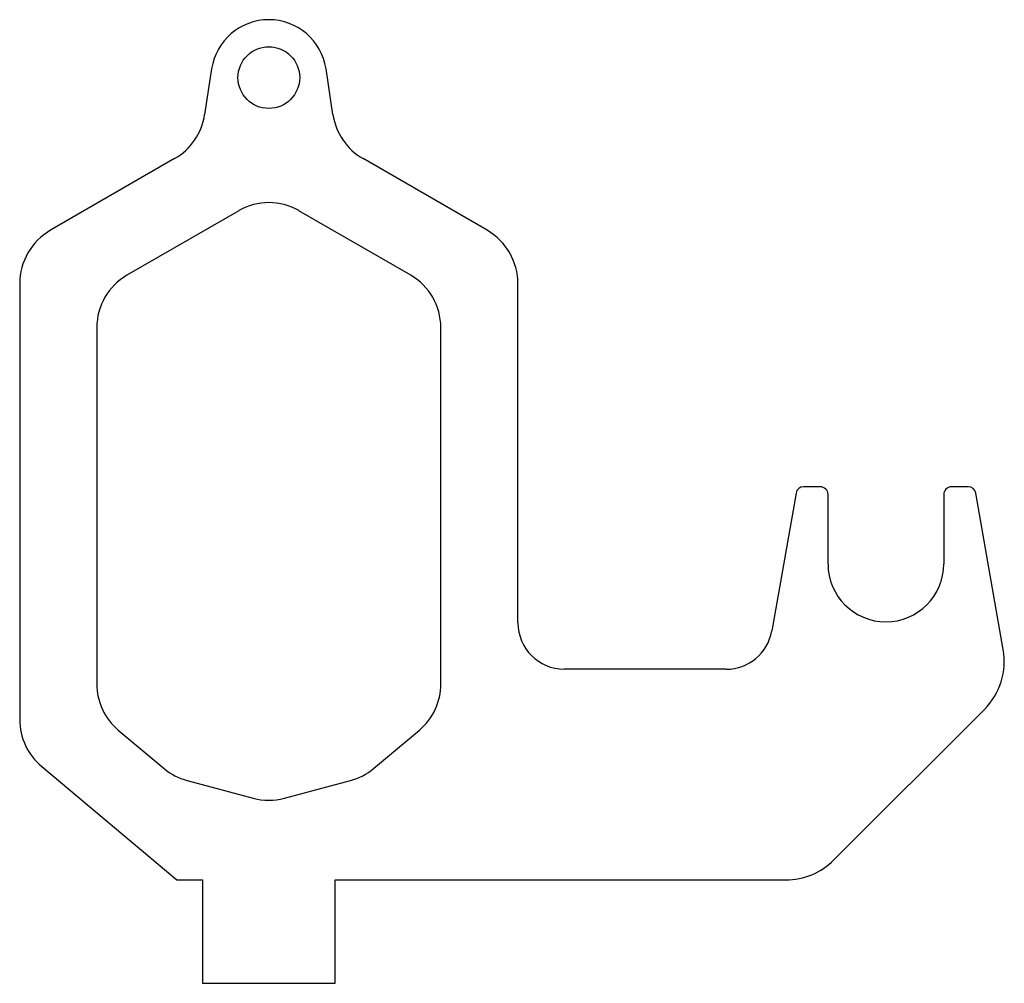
# Model space of a CAD drawing. Header units: millimetres. Extents: x 1059 to 1698, y 38 to 663.
import ezdxf

# ---------------------------------------------------------------- set-up
doc = ezdxf.new("R2010")
doc.units = ezdxf.units.MM
doc.linetypes.add('SLD-Katı', pattern=[0])

msp = doc.modelspace()

# ---------------------------------------------------------------- linework, layer by layer
at = {"color": 7, "linetype": 'SLD-Katı', "lineweight": 25}
for p, q in [((1183.68, 630.77), (1179.16, 601.17)), ((1262.35, 601.17), (1257.82, 630.77)), ((1159.62, 572.58), (1079.25, 526.18)), ((1362.25, 526.18), (1281.89, 572.58)), ((1201.25, 538.88), (1128.75, 497.02)), ((1312.75, 497.02), (1240.25, 538.88)), ((1059.25, 491.54), (1059.25, 209.38)), ((1382.25, 271.81), (1382.25, 491.54)), ((1109.25, 463.25), (1109.25, 232.23)), ((1332.25, 232.23), (1332.25, 463.25)), ((1578.25, 359.98), (1567.45, 359.98)), ((1674.06, 359.98), (1663.25, 359.98)), ((1562.53, 355.85), (1546.79, 266.6)), ((1583.25, 309.98), (1583.25, 354.98)), ((1658.25, 354.98), (1658.25, 309.98)), ((1696.85, 254.52), (1678.98, 355.85)), ((1517.24, 241.81), (1412.25, 241.81)), ((1587.07, 118.2), (1684.63, 215.76)), ((1123.19, 202.35), (1152.84, 177.47)), ((1288.67, 177.47), (1318.32, 202.35)), ((1073.54, 178.74), (1161.04, 105.31)), ((1167.82, 169.67), (1210.66, 158.19)), ((1230.85, 158.19), (1273.69, 169.67)), ((1161.04, 105.31), (1177.75, 105.31)), ((1177.75, 105.31), (1177.75, 38.31)), ((1263.75, 38.31), (1263.75, 105.31)), ((1263.75, 105.31), (1555.96, 105.31)), ((1177.75, 38.31), (1263.75, 38.31))]:
    msp.add_line(p, q, dxfattribs=at)
msp.add_circle((1220.75, 625.11), 20, dxfattribs=at)
for centre, radius, start, end in [((1220.75, 625.11), 37.5, 8.69452, 171.30548), ((1139.62, 607.22), 40, 300, 351.30548), ((1301.89, 607.22), 40, 188.69452, 240), ((1220.75, 505.11), 39, 60, 120), ((1099.25, 491.54), 40, 120, 180), ((1342.25, 491.54), 40, 0, 60), ((1148.25, 463.25), 39, 120, 180), ((1293.25, 463.25), 39, 0, 60), ((1567.45, 354.98), 5, 90, 170), ((1578.25, 354.98), 5, 0, 90), ((1663.25, 354.98), 5, 90, 180), ((1674.06, 354.98), 5, 10, 90), ((1620.75, 309.98), 37.5, 180, 0), ((1412.25, 271.81), 30, 180, 270), ((1517.24, 271.81), 30, 270, 350), ((1653.52, 246.88), 44, 315, 10), ((1148.25, 232.23), 39, 180, 230), ((1293.25, 232.23), 39, 310, 0), ((1099.25, 209.38), 40, 180, 230), ((1177.91, 207.34), 39, 230, 255), ((1263.6, 207.34), 39, 285, 310), ((1220.75, 195.86), 39, 255, 285), ((1555.96, 149.31), 44, 270, 315)]:
    msp.add_arc(centre, radius, start, end, dxfattribs=at)

doc.saveas('drawing.dxf')
